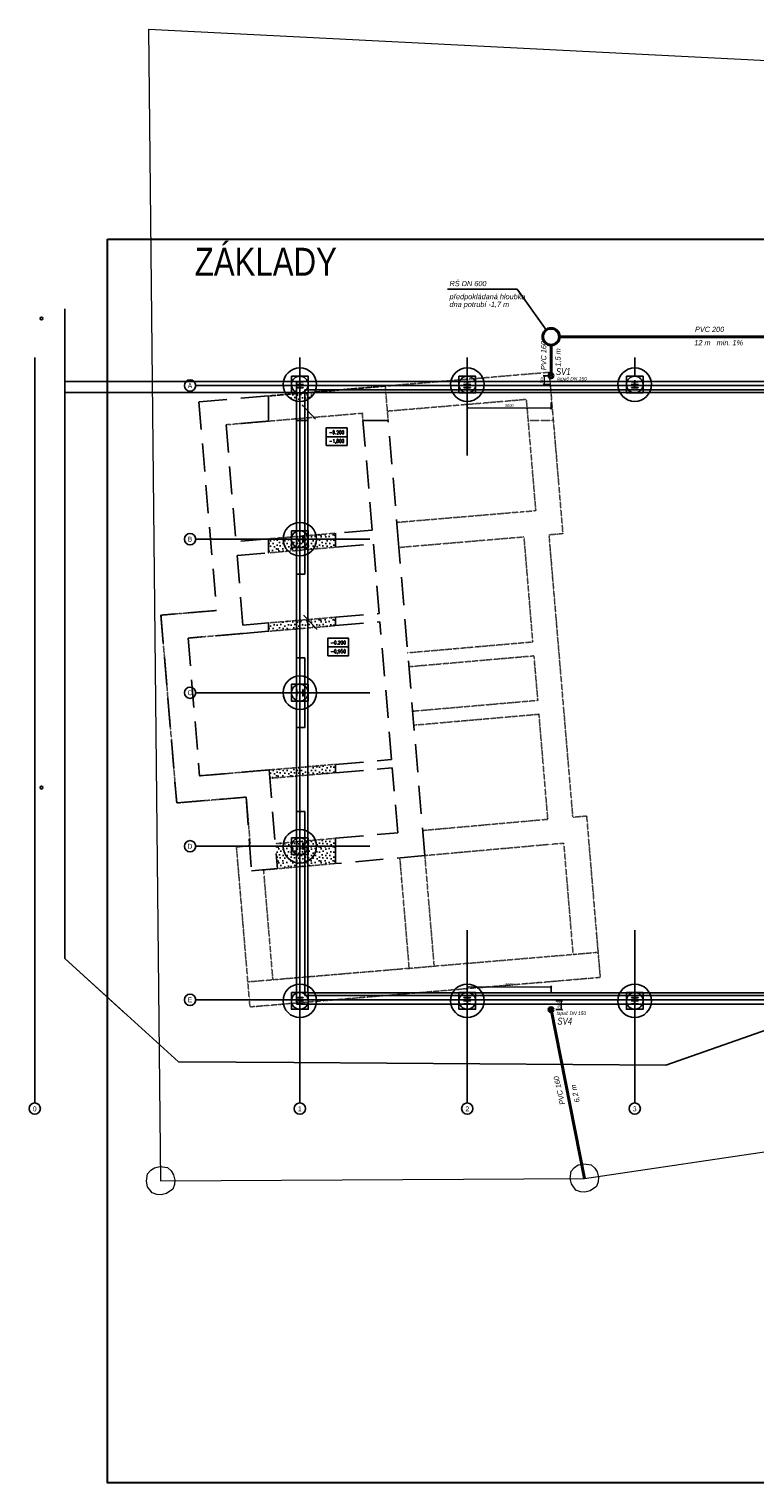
# Model space of a CAD drawing. Header units: millimetres. Extents: x 6435372 to 7248404, y 1559872 to 1886246.
# Tile 167 of 208: x 6860325 to 6886337, y 1818265 to 1870335. Entities that reach past the tile are written whole.
import ezdxf
from ezdxf.enums import TextEntityAlignment as Align

# ---------------------------------------------------------------- set-up
doc = ezdxf.new("R2010")
doc.units = ezdxf.units.MM
doc.linetypes.add('BOURANI', pattern=[8.89, 2.54, -6.35])
doc.linetypes.add('DASH', pattern=[75, 50, -25])
for name, color, linetype, lineweight in [('CKBOURANI', 51, 'BOURANI', 25), ('CKKOTY_VYS', 3, 'Continuous', 25), ('OstKanDest', 32, '626B', 13), ('UT_potrubí', 10, 'Continuous', 30), ('Vrstva 34', 7, 'Continuous', 0), ('ZTI-DEŠŤOVÁ-KANALIZACE', 210, 'KANALIZACE', 40)]:
    doc.layers.add(name, color=color, linetype=linetype, lineweight=lineweight)
for name, color, linetype in [('matrice základy', 193, 'Continuous'), ('ZTI_KAN-POPIS', 7, 'Continuous'), ('ZTI_KAN_popis', 7, 'Continuous'), ('ZTI_POPIS', 7, 'Continuous')]:
    doc.layers.add(name, color=color, linetype=linetype)
doc.styles.add('ARIAL', font='arial.ttf')
doc.styles.add('INDRA', font='ariali.ttf')
doc.styles.get("Standard").update_dxf_attribs({"font": 'romans.shx'})
doc.linetypes.add('626B', pattern='A,5,-2,5,-5.5,[150,stn.shx,S=0.1,R=0,X=0,Y=0],-5.5,5,-2', length=30)
doc.linetypes.add('KANALIZACE', pattern='A,30,-3.5,["C",Standard,S=2.54,R=0,X=-3.81,Y=-1.27],-0.001', length=33.501)
doc.dimstyles.new('CADKON', dxfattribs={"dimscale": 100, "dimtxt": 2.2, "dimasz": 2.5, "dimexe": 1.8, "dimexo": 5, "dimgap": 0.6, "dimtad": 1, "dimrnd": 1, "dimtxsty": 'Standard', "dimblk1": 'OBLIQUE', "dimblk2": 'OBLIQUE', "dimsah": 1, "dimcen": 2.5, "dimadec": 1, "dimazin": 2, "dimtfac": 1, "dimtdec": 4, "dimtix": 1, "dimtmove": 2, "dimatfit": 3, "dimldrblk": 'OPEN30', "dimfxl": 5, "dimfxlon": 1, "dimtolj": 1, "dimarcsym": 0})
doc.dimstyles.new('INDRA', dxfattribs={"dimscale": 40, "dimtxt": 2.5, "dimasz": 2, "dimexe": 1, "dimexo": 2, "dimgap": 1, "dimtad": 1, "dimdec": 0, "dimrnd": 5, "dimzin": 4, "dimdsep": 46, "dimtxsty": 'INDRA', "dimblk": 'ARCHTICK', "dimcen": 0, "dimclrd": 256, "dimclre": 256, "dimclrt": 256, "dimadec": 0, "dimazin": 0, "dimtfac": 1, "dimtdec": 0, "dimtix": 1, "dimtmove": 0, "dimatfit": 3, "dimfxl": 5, "dimfxlon": 1, "dimtzin": 0, "dimlwd": 0, "dimlwe": 25, "dimarcsym": 0})
pattern_1 = [(0, (6681292.44, 1874058.5), (0, 508), [0, -508]), (0, (6681455, 1874068.66), (0, 508), [0, -508]), (0, (6681363.56, 1874180.4), (0, 508), [0, -508]), (0, (6681475.3, 1874261.7), (0, 508), [0, -508]), (0, (6681343.24, 1874292.2), (0, 508), [0, -508]), (0, (6681383.9, 1874414.1), (0, 508), [0, -508]), (0, (6681312.76, 1874505.54), (0, 508), [0, -508]), (0, (6681475.3, 1874495.4), (0, 508), [0, -508]), (0, (6681597.24, 1874515.7), (0, 508), [0, -508]), (0, (6681658.2, 1874393.8), (0, 508), [0, -508]), (0, (6681759.8, 1874383.6), (0, 508), [0, -508]), (0, (6681759.8, 1874200.74), (0, 508), [0, -508]), (0, (6681668.36, 1874139.8), (0, 508), [0, -508]), (0, (6681526.1, 1874170.26), (0, 508), [0, -508]), (0, (6681617.56, 1874261.7), (0, 508), [0, -508]), (0, (6681526.1, 1874353.14), (0, 508), [0, -508]), (0, (6681739.5, 1874068.66), (0, 508), [0, -508])]

# ---------------------------------------------------------------- blocks, each defined once
blk = doc.blocks.new('_Oblique')
at = {"color": 0, "lineweight": -2}
blk.add_line((-0.5, -0.5), (0.5, 0.5), dxfattribs=at)
blk = doc.blocks.new('AB2DFOUND_FOOT')
blk.add_lwpolyline([(-3, -2.5), (-3, 0), (3, 0), (3, -2.5), (-3, -2.5)])
blk = doc.blocks.new('AB2DFOUND_HEAD')
blk.add_lwpolyline([(-3, 0), (-3, 2.5), (3, 2.5), (3, 0), (-3, 0)])
blk = doc.blocks.new('CK_S_EXT_HEAHEA240')
for p, q in [((-120, 115), (120, 115)), ((-120, 115), (-120, 103)), ((-120, 103), (-24.75, 103)), ((-3.75, -82), (-3.75, 82)), ((3.75, -82), (3.75, 82)), ((120, 103), (24.75, 103)), ((120, 115), (120, 103)), ((-120, -115), (-120, -103)), ((-120, -103), (-24.75, -103)), ((-120, -115), (120, -115)), ((120, -103), (24.75, -103)), ((120, -115), (120, -103))]:
    blk.add_line(p, q)
for centre, start, end in [((-24.75, 82), 0, 90), ((24.75, 82), 90, 180), ((-24.75, -82), 270, 0), ((24.75, -82), 180, 270)]:
    blk.add_arc(centre, 21, start, end)
blk = doc.blocks.new('Z620_1')
at = {"layer": 'Vrstva 34', "color": 32, "linetype": 'Continuous', "lineweight": 13}
for p, q in [((-0.5, -0.1), (-0.499, 0.1)), ((-0.499, 0.1), (-0.449, 0.25)), ((-0.449, 0.25), (-0.349, 0.4)), ((-0.349, 0.4), (-0.099, 0.501)), ((-0.099, 0.501), (0.1, 0.5)), ((0.1, 0.5), (0.351, 0.4)), ((0.351, 0.4), (0.45, 0.25)), ((0.45, 0.25), (0.501, 0.1)), ((0.501, 0.1), (0.501, -0.1)), ((-0.4, -0.35), (-0.5, -0.1)), ((-0.25, -0.45), (-0.4, -0.35)), ((-0.099, -0.5), (-0.25, -0.45)), ((0.101, -0.5), (-0.099, -0.5)), ((0.251, -0.45), (0.101, -0.5)), ((0.401, -0.35), (0.251, -0.45)), ((0.501, -0.1), (0.401, -0.35))]:
    blk.add_line(p, q, dxfattribs=at)
blk = doc.blocks.new('Z620_2')
at = {"layer": 'Vrstva 34', "color": 32, "linetype": 'Continuous', "lineweight": 0}
for p, q in [((-0.5, 0.1), (-0.45, 0.25)), ((-0.5, -0.1), (-0.5, 0.1)), ((-0.45, 0.25), (-0.35, 0.4)), ((-0.35, 0.4), (-0.1, 0.5)), ((-0.1, 0.5), (0.1, 0.5)), ((0.1, 0.5), (0.35, 0.4)), ((0.35, 0.4), (0.45, 0.25)), ((0.45, 0.25), (0.5, 0.1)), ((0.5, 0.1), (0.5, -0.1)), ((-0.4, -0.35), (-0.5, -0.1)), ((-0.25, -0.45), (-0.4, -0.35)), ((-0.1, -0.5), (-0.25, -0.45)), ((0.1, -0.5), (-0.1, -0.5)), ((0.25, -0.45), (0.1, -0.5)), ((0.4, -0.35), (0.25, -0.45)), ((0.5, -0.1), (0.4, -0.35))]:
    blk.add_line(p, q, dxfattribs=at)
blk = doc.blocks.new('_ArchTick')
at = {"color": 0, "linetype": 'ByBlock', "const_width": 0.15}
blk.add_lwpolyline([(-0.5, -0.5), (0.5, 0.5)], dxfattribs=at)
blk = doc.blocks.new('*D1289')
at = {"layer": 'DEFPOINTS', "color": 0, "ltscale": 400, "transparency": 16777216}
for p in [(6876029, 1836024), (6876029, 1835106), (6879031, 1835217)]:
    blk.add_point(p, dxfattribs=at)
at = {"layer": 'ZTI_KAN_popis', "lineweight": 25, "ltscale": 400, "transparency": 16777216}
for p, q in [((6876029, 1835824), (6876029, 1836064)), ((6879031, 1835824), (6879031, 1836064))]:
    blk.add_line(p, q, dxfattribs=at)
at = {"layer": 'ZTI_KAN_popis', "lineweight": 0, "ltscale": 400, "transparency": 16777216}
blk.add_line((6879031, 1836024), (6876029, 1836024), dxfattribs=at)
at = {"layer": 'ZTI_KAN_popis', "lineweight": 0, "ltscale": 400, "transparency": 16777216, "xscale": 80, "yscale": 80, "zscale": 80, "rotation": 180}
blk.add_blockref('_ArchTick', (6876029, 1836024), dxfattribs=at)
at = {"layer": 'ZTI_KAN_popis', "lineweight": 0, "ltscale": 400, "transparency": 16777216, "xscale": 80, "yscale": 80, "zscale": 80}
blk.add_blockref('_ArchTick', (6879031, 1836024), dxfattribs=at)
at = {"layer": 'ZTI_KAN_popis', "ltscale": 400, "transparency": 16777216, "insert": (6877530, 1836115), "char_height": 100, "attachment_point": 5, "style": 'INDRA'}
blk.add_mtext('3000', dxfattribs=at)
blk = doc.blocks.new('*D1290')
at = {"layer": 'DEFPOINTS', "color": 0, "ltscale": 400, "transparency": 16777216}
for p in [(6876159, 1835532), (6879405, 1835532), (6879031, 1835217)]:
    blk.add_point(p, dxfattribs=at)
at = {"layer": 'ZTI_KAN_popis', "lineweight": 25, "ltscale": 400, "transparency": 16777216}
for p, q in [((6879205, 1835532), (6879445, 1835532)), ((6879205, 1835217), (6879445, 1835217))]:
    blk.add_line(p, q, dxfattribs=at)
at = {"layer": 'ZTI_KAN_popis', "lineweight": 0, "ltscale": 400, "transparency": 16777216}
blk.add_line((6879405, 1835217), (6879405, 1835532), dxfattribs=at)
at = {"layer": 'ZTI_KAN_popis', "lineweight": 0, "ltscale": 400, "transparency": 16777216, "xscale": 80, "yscale": 80, "zscale": 80}
for p, rotation in [((6879405, 1835532), 90), ((6879405, 1835217), 270)]:
    blk.add_blockref('_ArchTick', p, dxfattribs=dict(at, rotation=rotation))
at = {"layer": 'ZTI_KAN_popis', "ltscale": 400, "transparency": 16777216, "insert": (6879314, 1835374), "char_height": 100, "attachment_point": 5, "rotation": 90, "style": 'INDRA'}
blk.add_mtext('315', dxfattribs=at)
blk = doc.blocks.new('*D1292')
at = {"layer": 'DEFPOINTS', "color": 0, "ltscale": 400, "transparency": 16777216}
for p in [(6876029, 1858004), (6879031, 1857917), (6876029, 1856759)]:
    blk.add_point(p, dxfattribs=at)
at = {"layer": 'ZTI_KAN_popis', "lineweight": 25, "ltscale": 400, "transparency": 16777216}
for p, q in [((6876029, 1856959), (6876029, 1856719)), ((6879031, 1856959), (6879031, 1856719))]:
    blk.add_line(p, q, dxfattribs=at)
at = {"layer": 'ZTI_KAN_popis', "lineweight": 0, "ltscale": 400, "transparency": 16777216}
blk.add_line((6879031, 1856759), (6876029, 1856759), dxfattribs=at)
at = {"layer": 'ZTI_KAN_popis', "lineweight": 0, "ltscale": 400, "transparency": 16777216, "xscale": 80, "yscale": 80, "zscale": 80, "rotation": 180}
blk.add_blockref('_ArchTick', (6876029, 1856759), dxfattribs=at)
at = {"layer": 'ZTI_KAN_popis', "lineweight": 0, "ltscale": 400, "transparency": 16777216, "xscale": 80, "yscale": 80, "zscale": 80}
blk.add_blockref('_ArchTick', (6879031, 1856759), dxfattribs=at)
at = {"layer": 'ZTI_KAN_popis', "ltscale": 400, "transparency": 16777216, "insert": (6877530, 1856850), "char_height": 100, "attachment_point": 5, "style": 'INDRA'}
blk.add_mtext('3000', dxfattribs=at)
blk = doc.blocks.new('*D1293')
at = {"layer": 'DEFPOINTS', "color": 0, "ltscale": 400, "transparency": 16777216}
for p in [(6879031, 1857917), (6878783, 1857602), (6881899, 1857602)]:
    blk.add_point(p, dxfattribs=at)
at = {"layer": 'ZTI_KAN_popis', "lineweight": 25, "ltscale": 400, "transparency": 16777216}
for p, q in [((6878951, 1857917), (6878743, 1857917)), ((6878983, 1857602), (6878743, 1857602))]:
    blk.add_line(p, q, dxfattribs=at)
at = {"layer": 'ZTI_KAN_popis', "lineweight": 0, "ltscale": 400, "transparency": 16777216}
blk.add_line((6878783, 1857917), (6878783, 1857602), dxfattribs=at)
at = {"layer": 'ZTI_KAN_popis', "lineweight": 0, "ltscale": 400, "transparency": 16777216, "xscale": 80, "yscale": 80, "zscale": 80}
for p, rotation in [((6878783, 1857917), 90), ((6878783, 1857602), 270)]:
    blk.add_blockref('_ArchTick', p, dxfattribs=dict(at, rotation=rotation))
at = {"layer": 'ZTI_KAN_popis', "ltscale": 400, "transparency": 16777216, "insert": (6878692, 1857759), "char_height": 100, "attachment_point": 5, "rotation": 90, "style": 'INDRA'}
blk.add_mtext('315', dxfattribs=at)

msp = doc.modelspace()

# ---------------------------------------------------------------- hatches: boundary and pattern name
at = {"layer": 'matrice základy'}
h = msp.add_hatch(dxfattribs=at)
h.set_pattern_fill('STIPPLE', color=256, scale=20, style=0)
h.set_pattern_definition(pattern_1)
edge = h.paths.add_edge_path()
edge.add_line((6870345.9, 1857316.8), (6870208.8, 1857305.2))
edge.add_line((6870208.8, 1857305.2), (6870208.8, 1857029.4))
edge.add_arc((6870028.8, 1857601.8), 600, 287.4576, 297.81814)
edge.add_arc((6870028.8, 1857601.8), 600, 297.81814, 331.64065)
edge.add_line((6870556.8, 1857316.8), (6870345.9, 1857316.8))
edge = h.paths.add_edge_path()
edge.add_line((6870208.8, 1857029.4), (6870208.8, 1857305.2))
edge.add_line((6870208.8, 1857305.2), (6870028.8, 1857290.1))
edge.add_line((6870028.8, 1857290.1), (6870028.8, 1857001.8))
edge.add_arc((6870028.8, 1857601.8), 600, 270, 287.4576)
edge = h.paths.add_edge_path()
edge.add_line((6870028.8, 1857290.1), (6869908.8, 1857280))
edge.add_line((6869908.8, 1857280), (6869908.8, 1857013.9))
edge.add_arc((6870028.8, 1857601.8), 600, 258.46304, 270)
edge.add_line((6870028.8, 1857001.8), (6870028.8, 1857290.1))
edge = h.paths.add_edge_path()
edge.add_line((6869908.8, 1857280), (6869543.4, 1857249.2))
edge.add_arc((6870028.8, 1857601.8), 600, 215.99173, 258.46304)
edge.add_line((6869908.8, 1857013.9), (6869908.8, 1857280))
h = msp.add_hatch(dxfattribs=at)
h.set_pattern_fill('STIPPLE', color=256, scale=20, style=0)
h.set_pattern_definition(pattern_1)
h.paths.add_polyline_path([(6871308.8, 1852279.8), (6868908.8, 1852077.7), (6868908.8, 1851575.9), (6871308.8, 1851778.1)])
at = {"layer": 'matrice základy', "linetype": 'DASH'}
h = msp.add_hatch(dxfattribs=at)
h.set_pattern_fill('STIPPLE', color=256, scale=20, style=0)
h.set_pattern_definition(pattern_1)
h.paths.add_polyline_path([(6868908.8, 1849067.2), (6868908.8, 1848766.1), (6871308.8, 1848968.6), (6871308.8, 1849269.6)])
at = {"layer": 'matrice základy'}
h = msp.add_hatch(dxfattribs=at)
h.set_pattern_fill('STIPPLE', color=256, scale=20, style=0)
h.set_pattern_definition(pattern_1)
h.paths.add_polyline_path([(6871308.8, 1843699.9), (6871308.8, 1844000.9), (6868928.8, 1843800.1), (6868954.2, 1843501.2)])
h.paths.add_polyline_path([(6871308.8, 1841352.3), (6869153.3, 1841159.7), (6868954.2, 1843501.2), (6868928.8, 1843800.1), (6869226.5, 1840265.8), (6869226.8, 1840262.7), (6871308.8, 1840448.7)])

# ---------------------------------------------------------------- linework, layer by layer
at = {"layer": 'CKBOURANI'}
for p, q in [((6878968.7, 1858043.1), (6868908.8, 1857195.7)), ((6879455.6, 1852263.6), (6878968.7, 1858043.1)), ((6872268.3, 1856575.5), (6867385.5, 1856164.2)), ((6872268.3, 1856575.5), (6868908.8, 1856292.5)), ((6872290.1, 1856316.8), (6872268.3, 1856575.5)), ((6878210.9, 1856316.8), (6879114.1, 1856316.8)), ((6877985, 1853042.9), (6873501.4, 1852665.2)), ((6871308.8, 1852279.8), (6868908.8, 1852077.7)), ((6878060.5, 1852146.1), (6873577, 1851768.4)), ((6878374.1, 1848384.1), (6878060.5, 1852146.1)), ((6878957.3, 1852221.6), (6879455.6, 1852263.6)), ((6879809.3, 1842107.4), (6878957.3, 1852221.6)), ((6868908.8, 1851575.9), (6871308.8, 1851778.1)), ((6867042.7, 1849512), (6865049.8, 1849344.1)), ((6865049.8, 1849344.1), (6865616.4, 1842617.9)), ((6868908.8, 1849067.2), (6871308.8, 1849269.6)), ((6868015.1, 1848690.7), (6866022.1, 1848522.8)), ((6868908.8, 1848766.1), (6871308.8, 1848968.6)), ((6878374.1, 1848384.1), (6873892.1, 1847995.1)), ((6878417.3, 1847886), (6873935.4, 1847496.9)), ((6878555.7, 1846292), (6878417.3, 1847886)), ((6878555.7, 1846292), (6874073.7, 1845902.9)), ((6878598.9, 1845793.9), (6874117, 1845404.8)), ((6868928.8, 1843800.1), (6871308.8, 1844000.9)), ((6866437.6, 1843590.3), (6868928.8, 1843800.1)), ((6868954, 1843501.2), (6871308.8, 1843699.9)), ((6865616.4, 1842617.9), (6868107.5, 1842827.8)), ((6868107.5, 1842827.8), (6868254.4, 1841083.9)), ((6880307.5, 1842149.4), (6879809.3, 1842107.4)), ((6880794.4, 1836369.9), (6880307.5, 1842149.4)), ((6869153.3, 1841159.7), (6871308.8, 1841352.3)), ((6868254.4, 1841083.9), (6867756.2, 1841042)), ((6867756.2, 1841042), (6868238.8, 1835312.3)), ((6878983.4, 1841134.7), (6874507.7, 1840734.6)), ((6874507.7, 1840734.6), (6874841.5, 1836771.6)), ((6869226.8, 1840262.7), (6868728.6, 1840220.7)), ((6868728.6, 1840220.7), (6869060.1, 1836284.6)), ((6871308.8, 1840448.7), (6869222.2, 1840262.3)), ((6873611.4, 1840654.5), (6873945.2, 1836691.5)), ((6879822, 1837191.2), (6880718.8, 1837266.7)), ((6869060.1, 1836284.6), (6873944.8, 1836696.1)), ((6873945.2, 1836691.5), (6874841.5, 1836771.6)), ((6869060.1, 1836284.6), (6868163.3, 1836209.1)), ((6868238.8, 1835312.3), (6880794.4, 1836369.9))]:
    msp.add_line(p, q, dxfattribs=at)
at = {"layer": 'CKBOURANI', "linetype": 'DASH', "ltscale": 20}
for p, q in [((6868908.8, 1857195.7), (6868908.8, 1856292.5)), ((6872290.1, 1856316.8), (6873193.4, 1856316.8)), ((6872621.3, 1852390.4), (6872290.1, 1856316.8)), ((6868908.8, 1856292.5), (6867385.5, 1856164.2)), ((6867385.5, 1856164.2), (6867738.1, 1851979)), ((6872621.3, 1852390.4), (6871308.8, 1852279.8)), ((6871308.8, 1852279.8), (6871308.8, 1851778.1)), ((6868908.8, 1852077.7), (6867738.1, 1851979)), ((6868908.8, 1852077.7), (6868908.8, 1851575.9)), ((6871308.8, 1851778.1), (6872663.4, 1851892.2)), ((6872873.5, 1849401.6), (6872663.4, 1851892.2)), ((6867780.1, 1851480.8), (6868908.8, 1851575.9)), ((6867780.1, 1851480.8), (6867989.9, 1848989.6)), ((6867989.9, 1848989.6), (6868908.8, 1849067.2)), ((6868908.8, 1849067.2), (6868908.8, 1848766.1)), ((6871308.8, 1849269.6), (6872873.5, 1849401.6)), ((6871308.8, 1849269.6), (6871308.8, 1848968.6)), ((6871308.8, 1848968.6), (6872898.7, 1849102.7)), ((6873314.8, 1844170.2), (6872898.7, 1849102.7)), ((6868015.1, 1848690.7), (6866022.1, 1848522.8)), ((6866022.1, 1848522.8), (6866437.6, 1843590.3)), ((6866022.1, 1848522.8), (6866437.6, 1843590.3)), ((6868015.1, 1848690.7), (6868908.8, 1848766.1)), ((6871308.8, 1844000.9), (6873314.8, 1844170.2)), ((6871308.8, 1844000.9), (6871308.8, 1843699.9)), ((6871308.8, 1843699.9), (6873340, 1843871.2)), ((6873535.8, 1841551.4), (6873340, 1843871.2)), ((6866437.6, 1843590.3), (6868928.8, 1843800.1)), ((6868928.8, 1843800.1), (6869222.2, 1840262.3)), ((6871308.8, 1841352.3), (6873535.8, 1841551.4)), ((6871308.8, 1841352.3), (6871308.8, 1840448.7)), ((6874507.7, 1840734.6), (6871308.8, 1840448.7))]:
    msp.add_line(p, q, dxfattribs=at)
at = {"layer": 'CKBOURANI'}
for points in [[(6873109, 1857316.8), (6873089.5, 1857547.9), (6868908.8, 1857195.7)], [(6873193.4, 1856316.8), (6873109, 1857316.8)], [(6877985, 1853042.9), (6878483.2, 1853084.9), (6878147.4, 1857070.8), (6873165.2, 1856651.1)], [(6874432.1, 1841631.5), (6878912.5, 1842031.9), (6878595.6, 1845793.6)], [(6874841.5, 1836771.6), (6879822, 1837191.2), (6879486.2, 1841177), (6878988, 1841135.1)]]:
    msp.add_lwpolyline(points, dxfattribs=at)
at = {"layer": 'CKBOURANI', "linetype": 'DASH', "ltscale": 20}
for points in [[(6868908.8, 1857195.7), (6866413.2, 1856985.5), (6867042.7, 1849512), (6865049.8, 1849344.1), (6865616.4, 1842617.9), (6868107.5, 1842827.8), (6868296.4, 1840183.2), (6869222, 1840265.4)], [(6873577, 1851768.4), (6873193.4, 1856316.8)], [(6874507.7, 1840734.6), (6873577, 1851768.4)]]:
    msp.add_lwpolyline(points, dxfattribs=at)
at = {"layer": 'matrice základy'}
for p, q in [((6861609.5, 1860313.3), (6861608.9, 1837043.8)), ((6860528.8, 1831874.2), (6860528.8, 1858566.8)), ((6870028.8, 1831874.2), (6870028.8, 1858566.8)), ((6876028.8, 1855066.8), (6876028.8, 1858566.8)), ((6882028.8, 1857901.8), (6882028.8, 1858566.8)), ((6869908.8, 1857716.8), (6861609.5, 1857717)), ((6866299.4, 1857566.8), (6913028.8, 1857566.8)), ((6870158.8, 1857601.8), (6869898.8, 1857601.8)), ((6912148.8, 1857716.8), (6869908.8, 1857716.8)), ((6869908.8, 1857716.8), (6869908.8, 1850716.8)), ((6869908.8, 1835416.8), (6869908.8, 1857716.8)), ((6869908.8, 1857716.8), (6912148.8, 1857716.8)), ((6869908.8, 1857716.8), (6869908.8, 1857316.8)), ((6870028.8, 1857761.8), (6870028.8, 1857476.8)), ((6870208.8, 1857416.8), (6911848.8, 1857416.8)), ((6870208.8, 1850816.8), (6870208.8, 1857416.8)), ((6876158.8, 1857601.8), (6875898.8, 1857601.8)), ((6876028.8, 1857761.8), (6876028.8, 1857476.8)), ((6882158.8, 1857601.8), (6881898.8, 1857601.8)), ((6882028.8, 1857761.8), (6882028.8, 1857476.8)), ((6869908.8, 1857316.8), (6861609.5, 1857317)), ((6870308.8, 1835816.8), (6870308.8, 1857316.8)), ((6870308.8, 1857316.8), (6911748.8, 1857316.8)), ((6870308.8, 1856316.8), (6869908.8, 1856316.8)), ((6870028.8, 1852196.8), (6870028.8, 1851936.8)), ((6866299.4, 1852066.8), (6872535.8, 1852066.8)), ((6869903.8, 1852066.8), (6870153.8, 1852066.8)), ((6869908.8, 1850816.8), (6870208.8, 1850816.8)), ((6870068.8, 1850816.8), (6869918.8, 1850816.8)), ((6869908.8, 1847916.8), (6869908.8, 1845216.8)), ((6869908.8, 1847816.8), (6870208.8, 1847816.8)), ((6870068.8, 1847816.8), (6869918.8, 1847816.8)), ((6870208.8, 1845316.8), (6870208.8, 1847816.8)), ((6866299.4, 1846566.8), (6872535.8, 1846566.8)), ((6869903.8, 1846566.8), (6870153.8, 1846566.8)), ((6870028.8, 1846696.8), (6870028.8, 1846436.8)), ((6869908.8, 1845316.8), (6870208.8, 1845316.8)), ((6869908.8, 1842416.8), (6869908.8, 1835416.8)), ((6869908.8, 1842316.8), (6870208.8, 1842316.8)), ((6870068.8, 1842316.8), (6869918.8, 1842316.8)), ((6870208.8, 1835716.8), (6870208.8, 1842316.8)), ((6866299.4, 1841066.8), (6872535.8, 1841066.8)), ((6869903.8, 1841066.8), (6870153.8, 1841066.8)), ((6870028.8, 1841196.8), (6870028.8, 1840936.8)), ((6876028.8, 1831874.2), (6876028.8, 1838066.8)), ((6882028.8, 1831874.2), (6882028.8, 1838066.8)), ((6865676.8, 1833341.3), (6861608.9, 1837043.8)), ((6861608.9, 1837043.8), (6863781, 1835066.8)), ((6866299.4, 1835566.8), (6913028.8, 1835566.8)), ((6870158.8, 1835531.8), (6869898.8, 1835531.8)), ((6870028.8, 1835656.8), (6870028.8, 1835406.8)), ((6906748.8, 1835716.8), (6870208.8, 1835716.8)), ((6870308.8, 1835816.8), (6911748.8, 1835816.8)), ((6876158.8, 1835531.8), (6875898.8, 1835531.8)), ((6876028.8, 1835656.8), (6876028.8, 1835406.8)), ((6882158.8, 1835531.8), (6881898.8, 1835531.8)), ((6882028.8, 1835656.8), (6882028.8, 1835406.8)), ((6869908.8, 1835416.8), (6906748.8, 1835416.8)), ((6869908.8, 1835416.8), (6912148.8, 1835416.8)), ((6883146.6, 1833229.9), (6889373.6, 1835416.8)), ((6865676.8, 1833341.3), (6869808.8, 1833316.8)), ((6869808.8, 1833316.8), (6883146.6, 1833229.9))]:
    msp.add_line(p, q, dxfattribs=at)
for points in [[(6869728.8, 1857901.8), (6870328.8, 1857901.8), (6870328.8, 1857301.8), (6869728.8, 1857301.8)], [(6875728.8, 1857901.8), (6876328.8, 1857901.8), (6876328.8, 1857301.8), (6875728.8, 1857301.8)], [(6881728.8, 1857901.8), (6882328.8, 1857901.8), (6882328.8, 1857301.8), (6881728.8, 1857301.8)], [(6869728.8, 1852366.8), (6870328.8, 1852366.8), (6870328.8, 1851766.8), (6869728.8, 1851766.8)], [(6869728.8, 1846866.8), (6870328.8, 1846866.8), (6870328.8, 1846266.8), (6869728.8, 1846266.8)], [(6869728.8, 1841366.8), (6870328.8, 1841366.8), (6870328.8, 1840766.8), (6869728.8, 1840766.8)], [(6869728.8, 1835831.8), (6870328.8, 1835831.8), (6870328.8, 1835231.8), (6869728.8, 1835231.8)], [(6875728.8, 1835831.8), (6876328.8, 1835831.8), (6876328.8, 1835231.8), (6875728.8, 1835231.8)], [(6881728.8, 1835831.8), (6882328.8, 1835831.8), (6882328.8, 1835231.8), (6881728.8, 1835231.8)]]:
    msp.add_lwpolyline(points, close=True, dxfattribs=at)
for centre, radius in [((6860768.8, 1859966.8), 50), ((6870028.8, 1857601.8), 600), ((6870028.8, 1857601.8), 300), ((6876028.8, 1857601.8), 600), ((6876028.8, 1857601.8), 300), ((6882028.8, 1857601.8), 600), ((6882028.8, 1857601.8), 300), ((6866095.4, 1857566.8), 203.9), ((6870028.8, 1852066.8), 600), ((6866095.4, 1852066.8), 203.9), ((6870028.8, 1852066.8), 300), ((6870028.8, 1846566.8), 600), ((6866095.4, 1846566.8), 203.9), ((6870028.8, 1846566.8), 300), ((6860768.8, 1843166.8), 50), ((6866095.4, 1841066.8), 203.9), ((6870028.8, 1841066.8), 600), ((6870028.8, 1841066.8), 300), ((6870028.8, 1835531.8), 600), ((6876028.8, 1835531.8), 600), ((6882028.8, 1835531.8), 600), ((6866095.4, 1835566.8), 203.9), ((6870028.8, 1835531.8), 300), ((6876028.8, 1835531.8), 300), ((6882028.8, 1835531.8), 300), ((6860528.8, 1831670.2), 203.9), ((6870028.8, 1831670.2), 203.9), ((6876028.8, 1831670.2), 203.9), ((6882028.8, 1831670.2), 203.9)]:
    msp.add_circle(centre, radius, dxfattribs=at)
at = {"layer": 'OstKanDest', "ltscale": 500}
msp.add_line((6864609.5, 1870334.9), (6910361.4, 1868010.3), dxfattribs=at)
at = {"layer": 'OstKanDest', "ltscale": 25}
for p, q in [((6864610.2, 1870330), (6865037.3, 1829088)), ((6880226.9, 1829169.5), (6906499.3, 1833078.4)), ((6865037.3, 1829088), (6880226.9, 1829169.5))]:
    msp.add_line(p, q, dxfattribs=at)
at = {"layer": 'UT_potrubí', "ltscale": 400}
msp.add_lwpolyline([(6863134.3, 1862814.9), (6926134.3, 1862814.9), (6926134.3, 1818264.9), (6863134.3, 1818264.9)], close=True, dxfattribs=at)
at = {"layer": 'ZTI-DEŠŤOVÁ-KANALIZACE', "ltscale": 50}
for p, q in [((6879031.2, 1857916.8), (6879031.2, 1859016.8)), ((6908233.5, 1859316.8), (6879331.2, 1859316.8)), ((6880226.9, 1829169.5), (6879031.2, 1835216.8))]:
    msp.add_line(p, q, dxfattribs=at)
at = {"layer": 'ZTI-DEŠŤOVÁ-KANALIZACE', "ltscale": 400}
for centre, radius in [((6879031.2, 1859316.8), 300), ((6879031.2, 1857916.8), 75), ((6879031.2, 1835216.8), 75)]:
    msp.add_circle(centre, radius, dxfattribs=at)
at = {"layer": 'ZTI_KAN-POPIS', "ltscale": 400}
msp.add_line((6875317.2, 1861018.9), (6877814.7, 1861018.9), dxfattribs=at)
at = {"layer": 'ZTI_KAN_popis', "ltscale": 400}
msp.add_line((6877814.7, 1861018.9), (6878856.7, 1859560.9), dxfattribs=at)

# ---------------------------------------------------------------- block references
at = {"layer": 'matrice základy'}
for p, rotation in [((6870028.8, 1857601.8), 180), ((6876028.8, 1857601.8), 180), ((6882028.8, 1857601.8), 180), ((6870028.8, 1852066.8), 270), ((6870028.8, 1846566.8), 270), ((6870028.8, 1841066.8), 270), ((6870028.8, 1835531.8), 180), ((6876028.8, 1835531.8), 180), ((6882028.8, 1835531.8), 180)]:
    msp.add_blockref('CK_S_EXT_HEAHEA240', p, dxfattribs=dict(at, rotation=rotation))
ref = msp.add_blockref('AB2DFOUND_HEAD', (6871343.4, 1855736.1), dxfattribs=dict(at, xscale=125, yscale=125, zscale=125))
ref.add_attrib('HEIGHT', '-0.200', dxfattribs={"layer": 'CKKOTY_VYS', "height": 125, "width": 0.8}).set_placement((6871343.4, 1855892.3), align=Align.MIDDLE_CENTER)
ref = msp.add_blockref('AB2DFOUND_FOOT', (6871343.4, 1855736.1), dxfattribs=dict(at, xscale=125, yscale=125, zscale=125))
ref.add_attrib('HEIGHT', '-1,800', dxfattribs={"layer": 'CKKOTY_VYS', "height": 125, "width": 0.8}).set_placement((6871343.4, 1855579.8), align=Align.MIDDLE_CENTER)
ref = msp.add_blockref('AB2DFOUND_HEAD', (6871402, 1848205.8), dxfattribs=dict(at, xscale=125, yscale=125, zscale=125))
ref.add_attrib('HEIGHT', '-0.200', dxfattribs={"layer": 'CKKOTY_VYS', "height": 125, "width": 0.8}).set_placement((6871402, 1848362.1), align=Align.MIDDLE_CENTER)
ref = msp.add_blockref('AB2DFOUND_FOOT', (6871402, 1848205.8), dxfattribs=dict(at, xscale=125, yscale=125, zscale=125))
ref.add_attrib('HEIGHT', '-0,950', dxfattribs={"layer": 'CKKOTY_VYS', "height": 125, "width": 0.8}).set_placement((6871402, 1848049.6), align=Align.MIDDLE_CENTER)
at = {"layer": 'Vrstva 34', "color": 32, "linetype": 'Continuous', "lineweight": 0, "xscale": 999.9976885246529, "yscale": 999.9976885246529, "zscale": 999.9976885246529, "rotation": 103.6480717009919}
msp.add_blockref('Z620_2', (6880221.2, 1829189.4), dxfattribs=at)
at = {"layer": 'Vrstva 34', "color": 32, "linetype": 'Continuous', "lineweight": 13, "xscale": 999.9976885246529, "yscale": 999.9976885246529, "zscale": 999.9976885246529, "rotation": 103.6480717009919}
msp.add_blockref('Z620_1', (6865037.3, 1829088), dxfattribs=at)

# ---------------------------------------------------------------- texts
at = {"layer": 'matrice základy', "style": 'ARIAL', "width": 0.8}
for s, height, p in [('ZÁKLADY', 1000, (6868809.7, 1862132.3)), ('A', 175, (6866091.3, 1857566.8)), ('B', 175, (6866091.3, 1852066.8)), ('C', 175, (6866091.3, 1846566.8)), ('D', 175, (6866091.3, 1841066.8)), ('E', 175, (6866091.3, 1835566.8)), ('0', 175, (6860528.8, 1831661.8)), ('1', 175, (6870028.8, 1831661.8)), ('2', 175, (6876028.8, 1831661.8)), ('3', 175, (6882028.8, 1831661.8))]:
    msp.add_text(s, height=height, dxfattribs=at).set_placement(p, align=Align.MIDDLE)
at = {"layer": 'ZTI-DEŠŤOVÁ-KANALIZACE', "ltscale": 400, "style": 'INDRA', "width": 0.8}
for s, p in [('SV1', (6879204.6, 1857945.9)), ('SV4', (6879257.6, 1834678.6))]:
    msp.add_text(s, height=250, dxfattribs=at).set_placement(p)
at = {"layer": 'ZTI_KAN-POPIS', "ltscale": 400, "style": 'INDRA', "width": 0.8}
for s, p in [('RŠ DN 600', (6875392, 1861127.5)), ('dna potrubí -1,7 m', (6875392, 1860382.3)), ('předpokládaná hloubka', (6875392, 1860658.5)), ('PVC 200', (6884189, 1859488.1)), ('12 m', (6884163.7, 1859008.1)), ('min. 1%%%', (6884963.4, 1859008.1))]:
    msp.add_text(s, height=187.5, dxfattribs=at).set_placement(p)
for s, rotation, p in [('PVC 160', 90, (6878859.6, 1858116.3)), ('1,5 m', 90, (6879372.3, 1858246.7)), ('PVC 160', 102.93517, (6879535.9, 1831829)), ('6,2 m', 102.93517, (6880058.5, 1831914))]:
    msp.add_text(s, height=187.5, rotation=rotation, dxfattribs=at).set_placement(p)
at = {"layer": 'ZTI_POPIS', "linetype": 'Continuous', "style": 'INDRA', "width": 0.8}
for p in [(6879253.4, 1857749.1), (6879229.7, 1835024.4)]:
    msp.add_text('lapač DN 150', height=125, dxfattribs=at).set_placement(p)

# ---------------------------------------------------------------- dimensions: what is measured, and where the dimension line sits
at = {"layer": 'ZTI_KAN_popis', "ltscale": 400}
for base, p1, p2, picture, middle in [((6876028.8, 1856759.3), (6879031.2, 1857916.8), (6876028.8, 1858003.9), '*D1292', (6877530, 1856850.4)), ((6876028.8, 1836023.6), (6879031.2, 1835216.8), (6876028.8, 1835105.5), '*D1289', (6877530, 1836114.6))]:
    dim = msp.add_linear_dim(base=base, p1=p1, p2=p2, dimstyle='INDRA', dxfattribs=at)
    dim.commit()
    dim.dimension.update_dxf_attribs({"geometry": picture, "text_midpoint": middle})
for base, p1, p2, picture, middle in [((6878783.3, 1857601.8), (6879031.2, 1857916.8), (6881898.8, 1857601.8), '*D1293', (6878692.3, 1857759.3)), ((6879404.6, 1835531.8), (6879031.2, 1835216.8), (6876158.8, 1835531.8), '*D1290', (6879313.5, 1835374.3))]:
    dim = msp.add_linear_dim(base=base, p1=p1, p2=p2, angle=90, dimstyle='INDRA', dxfattribs=at)
    dim.commit()
    dim.dimension.update_dxf_attribs({"geometry": picture, "text_midpoint": middle})

# ---------------------------------------------------------------- leaders
at = {"layer": 'matrice základy'}
for points in [[(6870118.5, 1856861.7), (6870593.4, 1856361.1)], [(6870177, 1849331.5), (6870652, 1848830.8)]]:
    msp.add_leader(points, dimstyle='CADKON', override={"dimscale": 50, "dimasz": 1, "dimldrblk": 'Dot'}, dxfattribs=at)

doc.saveas('drawing.dxf')
